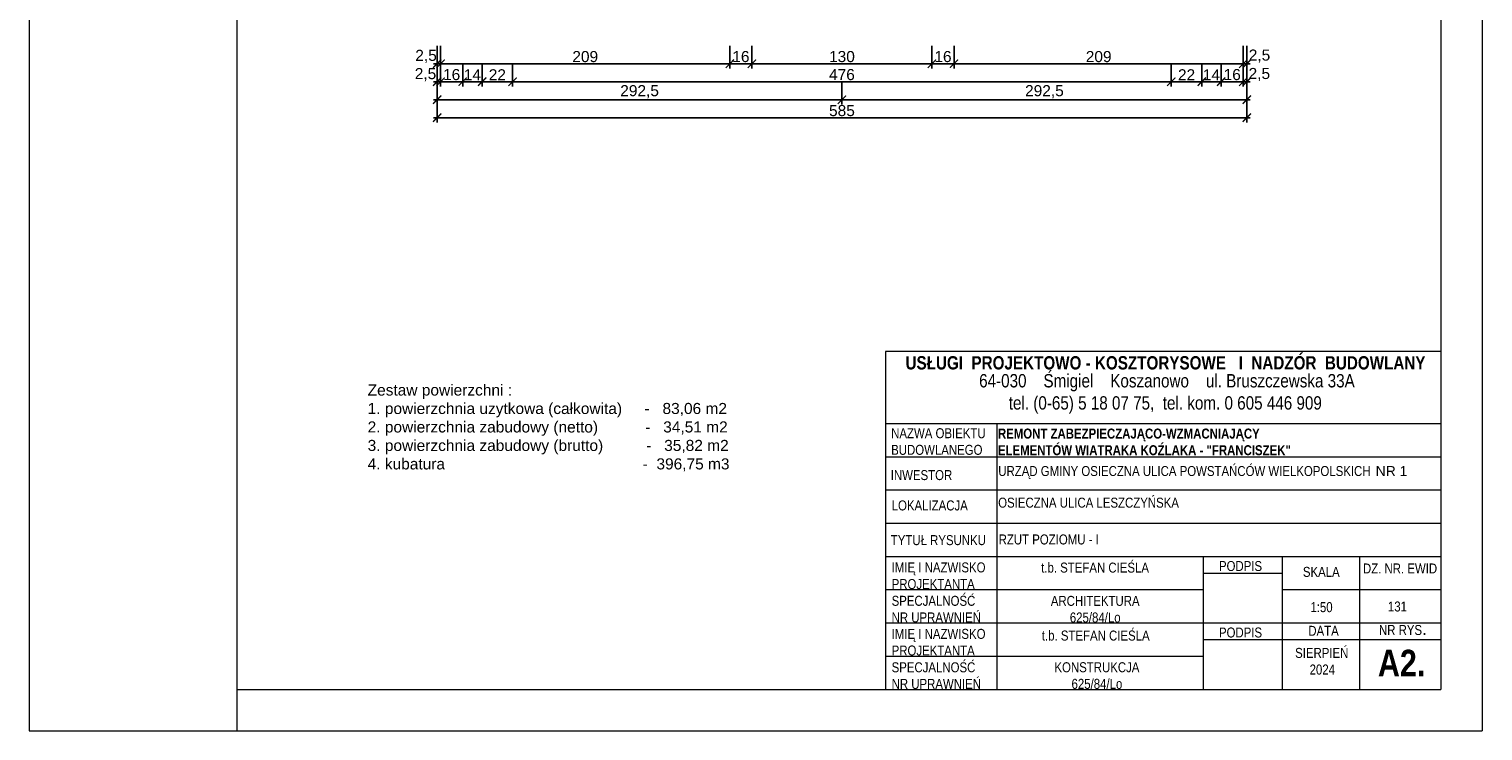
# Model space of a CAD drawing. Header units: millimetres. Extents: x -80660 to 263001, y 590205 to 619905.
# Tile 3 of 64: x -68526 to -58022, y 605055 to 610122. Entities that reach past the tile are written whole.
import ezdxf

# ---------------------------------------------------------------- set-up
doc = ezdxf.new("R2010")
doc.units = ezdxf.units.MM
doc.layers.add('l.c.9', color=3, linetype='Continuous', lineweight=9)
doc.styles.add('styl1', font='arial.ttf')
doc.dimstyles.new('stefan', dxfattribs={"dimtxt": 80, "dimasz": 60, "dimexe": 35, "dimexo": 0, "dimgap": 10, "dimtad": 1, "dimdec": 1, "dimlfac": 0.1, "dimtxsty": 'styl1', "dimblk": 'ARCHTICK', "dimcen": 2.5, "dimdle": 25, "dimadec": 0, "dimazin": 0, "dimtfac": 1, "dimtdec": 1, "dimtmove": 0, "dimatfit": 3, "dimfxl": 1, "dimarcsym": 0})

# ---------------------------------------------------------------- blocks, each defined once
blk = doc.blocks.new('_ArchTick')
at = {"color": 0, "const_width": 0.15}
blk.add_lwpolyline([(-0.5, -0.5), (0.5, 0.5)], dxfattribs=at)
blk = doc.blocks.new('*D121')
at = {"layer": 'Defpoints', "color": 0}
for p in [(-63463, 610002), (-63303, 610002), (-63303, 609872)]:
    blk.add_point(p, dxfattribs=at)
at = {"layer": 'l.c.9', "color": 0, "lineweight": -2}
for p, q in [((-63463, 610002), (-63463, 609837)), ((-63303, 610002), (-63303, 609837)), ((-63488, 609872), (-63278, 609872))]:
    blk.add_line(p, q, dxfattribs=at)
at = {"layer": 'l.c.9', "color": 0, "lineweight": -2, "xscale": 60, "yscale": 60, "zscale": 60, "rotation": 180}
blk.add_blockref('_ArchTick', (-63463, 609872), dxfattribs=at)
at = {"layer": 'l.c.9', "color": 0, "lineweight": -2, "xscale": 60, "yscale": 60, "zscale": 60}
blk.add_blockref('_ArchTick', (-63303, 609872), dxfattribs=at)
at = {"layer": 'l.c.9', "color": 0, "insert": (-63383, 609923), "char_height": 80, "attachment_point": 5, "style": 'styl1'}
blk.add_mtext('16', dxfattribs=at)
blk = doc.blocks.new('*D90')
at = {"layer": 'Defpoints', "color": 0}
for p in [(-65578, 609742), (-62653, 609742), (-62653, 609612)]:
    blk.add_point(p, dxfattribs=at)
at = {"layer": 'l.c.9', "color": 0, "lineweight": -2}
for p, q in [((-65578, 609742), (-65578, 609577)), ((-62653, 609742), (-62653, 609577)), ((-65603, 609612), (-62628, 609612))]:
    blk.add_line(p, q, dxfattribs=at)
at = {"layer": 'l.c.9', "color": 0, "lineweight": -2, "xscale": 60, "yscale": 60, "zscale": 60, "rotation": 180}
blk.add_blockref('_ArchTick', (-65578, 609612), dxfattribs=at)
at = {"layer": 'l.c.9', "color": 0, "lineweight": -2, "xscale": 60, "yscale": 60, "zscale": 60}
blk.add_blockref('_ArchTick', (-62653, 609612), dxfattribs=at)
at = {"layer": 'l.c.9', "color": 0, "insert": (-64115, 609670), "char_height": 80, "attachment_point": 5, "style": 'styl1'}
blk.add_mtext('292,5', dxfattribs=at)
blk = doc.blocks.new('*D68')
at = {"layer": 'Defpoints', "color": 0}
for p in [(-65033, 609872), (-60273, 609872), (-60273, 609742)]:
    blk.add_point(p, dxfattribs=at)
at = {"layer": 'l.c.9', "color": 0, "lineweight": -2}
for p, q in [((-65033, 609872), (-65033, 609707)), ((-60273, 609872), (-60273, 609707)), ((-65058, 609742), (-60248, 609742))]:
    blk.add_line(p, q, dxfattribs=at)
at = {"layer": 'l.c.9', "color": 0, "lineweight": -2, "xscale": 60, "yscale": 60, "zscale": 60, "rotation": 180}
blk.add_blockref('_ArchTick', (-65033, 609742), dxfattribs=at)
at = {"layer": 'l.c.9', "color": 0, "lineweight": -2, "xscale": 60, "yscale": 60, "zscale": 60}
blk.add_blockref('_ArchTick', (-60273, 609742), dxfattribs=at)
at = {"layer": 'l.c.9', "color": 0, "insert": (-62653, 609793), "char_height": 80, "attachment_point": 5, "style": 'styl1'}
blk.add_mtext('476', dxfattribs=at)
blk = doc.blocks.new('*D67')
at = {"layer": 'Defpoints', "color": 0}
for p in [(-65578, 609612), (-59728, 609612), (-65578, 609482)]:
    blk.add_point(p, dxfattribs=at)
at = {"layer": 'l.c.9', "color": 0, "lineweight": -2}
for p, q in [((-65578, 609612), (-65578, 609447)), ((-59728, 609612), (-59728, 609447)), ((-59703, 609482), (-65603, 609482))]:
    blk.add_line(p, q, dxfattribs=at)
at = {"layer": 'l.c.9', "color": 0, "lineweight": -2, "xscale": 60, "yscale": 60, "zscale": 60, "rotation": 180}
blk.add_blockref('_ArchTick', (-65578, 609482), dxfattribs=at)
at = {"layer": 'l.c.9', "color": 0, "lineweight": -2, "xscale": 60, "yscale": 60, "zscale": 60}
blk.add_blockref('_ArchTick', (-59728, 609482), dxfattribs=at)
at = {"layer": 'l.c.9', "color": 0, "insert": (-62653, 609533), "char_height": 80, "attachment_point": 5, "style": 'styl1'}
blk.add_mtext('585', dxfattribs=at)
blk = doc.blocks.new('*D120')
at = {"layer": 'Defpoints', "color": 0}
for p in [(-65253, 609872), (-65033, 609872), (-65033, 609742)]:
    blk.add_point(p, dxfattribs=at)
at = {"layer": 'l.c.9', "color": 0, "lineweight": -2}
for p, q in [((-65253, 609872), (-65253, 609707)), ((-65033, 609872), (-65033, 609707)), ((-65278, 609742), (-65008, 609742))]:
    blk.add_line(p, q, dxfattribs=at)
at = {"layer": 'l.c.9', "color": 0, "lineweight": -2, "xscale": 60, "yscale": 60, "zscale": 60, "rotation": 180}
blk.add_blockref('_ArchTick', (-65253, 609742), dxfattribs=at)
at = {"layer": 'l.c.9', "color": 0, "lineweight": -2, "xscale": 60, "yscale": 60, "zscale": 60}
blk.add_blockref('_ArchTick', (-65033, 609742), dxfattribs=at)
at = {"layer": 'l.c.9', "color": 0, "insert": (-65143, 609792), "char_height": 80, "attachment_point": 5, "style": 'styl1'}
blk.add_mtext('22', dxfattribs=at)
blk = doc.blocks.new('*D119')
at = {"layer": 'Defpoints', "color": 0}
for p in [(-65393, 609872), (-65253, 609872), (-65253, 609742)]:
    blk.add_point(p, dxfattribs=at)
at = {"layer": 'l.c.9', "color": 0, "lineweight": -2}
for p, q in [((-65393, 609872), (-65393, 609707)), ((-65253, 609872), (-65253, 609707)), ((-65418, 609742), (-65228, 609742))]:
    blk.add_line(p, q, dxfattribs=at)
at = {"layer": 'l.c.9', "color": 0, "lineweight": -2, "xscale": 60, "yscale": 60, "zscale": 60, "rotation": 180}
blk.add_blockref('_ArchTick', (-65393, 609742), dxfattribs=at)
at = {"layer": 'l.c.9', "color": 0, "lineweight": -2, "xscale": 60, "yscale": 60, "zscale": 60}
blk.add_blockref('_ArchTick', (-65253, 609742), dxfattribs=at)
at = {"layer": 'l.c.9', "color": 0, "insert": (-65323, 609792), "char_height": 80, "attachment_point": 5, "style": 'styl1'}
blk.add_mtext('14', dxfattribs=at)
blk = doc.blocks.new('*D118')
at = {"layer": 'Defpoints', "color": 0}
for p in [(-65553, 609872), (-65393, 609872), (-65393, 609742)]:
    blk.add_point(p, dxfattribs=at)
at = {"layer": 'l.c.9', "color": 0, "lineweight": -2}
for p, q in [((-65553, 609872), (-65553, 609707)), ((-65393, 609872), (-65393, 609707)), ((-65578, 609742), (-65368, 609742))]:
    blk.add_line(p, q, dxfattribs=at)
at = {"layer": 'l.c.9', "color": 0, "lineweight": -2, "xscale": 60, "yscale": 60, "zscale": 60, "rotation": 180}
blk.add_blockref('_ArchTick', (-65553, 609742), dxfattribs=at)
at = {"layer": 'l.c.9', "color": 0, "lineweight": -2, "xscale": 60, "yscale": 60, "zscale": 60}
blk.add_blockref('_ArchTick', (-65393, 609742), dxfattribs=at)
at = {"layer": 'l.c.9', "color": 0, "insert": (-65473, 609793), "char_height": 80, "attachment_point": 5, "style": 'styl1'}
blk.add_mtext('16', dxfattribs=at)
blk = doc.blocks.new('*D91')
at = {"layer": 'Defpoints', "color": 0}
for p in [(-65553, 610002), (-63463, 610002), (-63463, 609872)]:
    blk.add_point(p, dxfattribs=at)
at = {"layer": 'l.c.9', "color": 0, "lineweight": -2}
for p, q in [((-65553, 610002), (-65553, 609837)), ((-63463, 610002), (-63463, 609837)), ((-65578, 609872), (-63438, 609872))]:
    blk.add_line(p, q, dxfattribs=at)
at = {"layer": 'l.c.9', "color": 0, "lineweight": -2, "xscale": 60, "yscale": 60, "zscale": 60, "rotation": 180}
blk.add_blockref('_ArchTick', (-65553, 609872), dxfattribs=at)
at = {"layer": 'l.c.9', "color": 0, "lineweight": -2, "xscale": 60, "yscale": 60, "zscale": 60}
blk.add_blockref('_ArchTick', (-63463, 609872), dxfattribs=at)
at = {"layer": 'l.c.9', "color": 0, "insert": (-64508, 609923), "char_height": 80, "attachment_point": 5, "style": 'styl1'}
blk.add_mtext('209', dxfattribs=at)
blk = doc.blocks.new('*D86')
at = {"layer": 'Defpoints', "color": 0}
for p in [(-65578, 610002), (-65553, 610002), (-65553, 609872)]:
    blk.add_point(p, dxfattribs=at)
at = {"layer": 'l.c.9', "color": 0, "lineweight": -2}
for p, q in [((-65578, 610002), (-65578, 609837)), ((-65553, 610002), (-65553, 609837)), ((-65603, 609872), (-65528, 609872))]:
    blk.add_line(p, q, dxfattribs=at)
at = {"layer": 'l.c.9', "color": 0, "lineweight": -2, "xscale": 60, "yscale": 60, "zscale": 60, "rotation": 180}
blk.add_blockref('_ArchTick', (-65578, 609872), dxfattribs=at)
at = {"layer": 'l.c.9', "color": 0, "lineweight": -2, "xscale": 60, "yscale": 60, "zscale": 60}
blk.add_blockref('_ArchTick', (-65553, 609872), dxfattribs=at)
at = {"layer": 'l.c.9', "color": 0, "insert": (-65658, 609925), "char_height": 80, "attachment_point": 5, "style": 'styl1'}
blk.add_mtext('2,5', dxfattribs=at)
blk = doc.blocks.new('*D85')
at = {"layer": 'Defpoints', "color": 0}
for p in [(-65578, 609872), (-65553, 609872), (-65553, 609742)]:
    blk.add_point(p, dxfattribs=at)
at = {"layer": 'l.c.9', "color": 0, "lineweight": -2}
for p, q in [((-65578, 609872), (-65578, 609707)), ((-65553, 609872), (-65553, 609707)), ((-65603, 609742), (-65528, 609742))]:
    blk.add_line(p, q, dxfattribs=at)
at = {"layer": 'l.c.9', "color": 0, "lineweight": -2, "xscale": 60, "yscale": 60, "zscale": 60, "rotation": 180}
blk.add_blockref('_ArchTick', (-65578, 609742), dxfattribs=at)
at = {"layer": 'l.c.9', "color": 0, "lineweight": -2, "xscale": 60, "yscale": 60, "zscale": 60}
blk.add_blockref('_ArchTick', (-65553, 609742), dxfattribs=at)
at = {"layer": 'l.c.9', "color": 0, "insert": (-65662, 609793), "char_height": 80, "attachment_point": 5, "style": 'styl1'}
blk.add_mtext('2,5', dxfattribs=at)
blk = doc.blocks.new('*D124')
at = {"layer": 'Defpoints', "color": 0}
for p in [(-59913, 609872), (-59753, 609872), (-59753, 609742)]:
    blk.add_point(p, dxfattribs=at)
at = {"layer": 'l.c.9', "color": 0, "lineweight": -2}
for p, q in [((-59913, 609872), (-59913, 609707)), ((-59753, 609872), (-59753, 609707)), ((-59938, 609742), (-59728, 609742))]:
    blk.add_line(p, q, dxfattribs=at)
at = {"layer": 'l.c.9', "color": 0, "lineweight": -2, "xscale": 60, "yscale": 60, "zscale": 60, "rotation": 180}
blk.add_blockref('_ArchTick', (-59913, 609742), dxfattribs=at)
at = {"layer": 'l.c.9', "color": 0, "lineweight": -2, "xscale": 60, "yscale": 60, "zscale": 60}
blk.add_blockref('_ArchTick', (-59753, 609742), dxfattribs=at)
at = {"layer": 'l.c.9', "color": 0, "insert": (-59833, 609793), "char_height": 80, "attachment_point": 5, "style": 'styl1'}
blk.add_mtext('16', dxfattribs=at)
blk = doc.blocks.new('*D123')
at = {"layer": 'Defpoints', "color": 0}
for p in [(-60053, 609872), (-59913, 609872), (-59913, 609742)]:
    blk.add_point(p, dxfattribs=at)
at = {"layer": 'l.c.9', "color": 0, "lineweight": -2}
for p, q in [((-60053, 609872), (-60053, 609707)), ((-59913, 609872), (-59913, 609707)), ((-60078, 609742), (-59888, 609742))]:
    blk.add_line(p, q, dxfattribs=at)
at = {"layer": 'l.c.9', "color": 0, "lineweight": -2, "xscale": 60, "yscale": 60, "zscale": 60, "rotation": 180}
blk.add_blockref('_ArchTick', (-60053, 609742), dxfattribs=at)
at = {"layer": 'l.c.9', "color": 0, "lineweight": -2, "xscale": 60, "yscale": 60, "zscale": 60}
blk.add_blockref('_ArchTick', (-59913, 609742), dxfattribs=at)
at = {"layer": 'l.c.9', "color": 0, "insert": (-59983, 609792), "char_height": 80, "attachment_point": 5, "style": 'styl1'}
blk.add_mtext('14', dxfattribs=at)
blk = doc.blocks.new('*D122')
at = {"layer": 'Defpoints', "color": 0}
for p in [(-60273, 609872), (-60053, 609872), (-60053, 609742)]:
    blk.add_point(p, dxfattribs=at)
at = {"layer": 'l.c.9', "color": 0, "lineweight": -2}
for p, q in [((-60273, 609872), (-60273, 609707)), ((-60053, 609872), (-60053, 609707)), ((-60298, 609742), (-60028, 609742))]:
    blk.add_line(p, q, dxfattribs=at)
at = {"layer": 'l.c.9', "color": 0, "lineweight": -2, "xscale": 60, "yscale": 60, "zscale": 60, "rotation": 180}
blk.add_blockref('_ArchTick', (-60273, 609742), dxfattribs=at)
at = {"layer": 'l.c.9', "color": 0, "lineweight": -2, "xscale": 60, "yscale": 60, "zscale": 60}
blk.add_blockref('_ArchTick', (-60053, 609742), dxfattribs=at)
at = {"layer": 'l.c.9', "color": 0, "insert": (-60163, 609792), "char_height": 80, "attachment_point": 5, "style": 'styl1'}
blk.add_mtext('22', dxfattribs=at)
blk = doc.blocks.new('*D113')
at = {"layer": 'Defpoints', "color": 0}
for p in [(-61843, 610002), (-59753, 610002), (-59753, 609872)]:
    blk.add_point(p, dxfattribs=at)
at = {"layer": 'l.c.9', "color": 0, "lineweight": -2}
for p, q in [((-61843, 610002), (-61843, 609837)), ((-59753, 610002), (-59753, 609837)), ((-61868, 609872), (-59728, 609872))]:
    blk.add_line(p, q, dxfattribs=at)
at = {"layer": 'l.c.9', "color": 0, "lineweight": -2, "xscale": 60, "yscale": 60, "zscale": 60, "rotation": 180}
blk.add_blockref('_ArchTick', (-61843, 609872), dxfattribs=at)
at = {"layer": 'l.c.9', "color": 0, "lineweight": -2, "xscale": 60, "yscale": 60, "zscale": 60}
blk.add_blockref('_ArchTick', (-59753, 609872), dxfattribs=at)
at = {"layer": 'l.c.9', "color": 0, "insert": (-60798, 609923), "char_height": 80, "attachment_point": 5, "style": 'styl1'}
blk.add_mtext('209', dxfattribs=at)
blk = doc.blocks.new('*D112')
at = {"layer": 'Defpoints', "color": 0}
for p in [(-59753, 610002), (-59728, 610002), (-59728, 609872)]:
    blk.add_point(p, dxfattribs=at)
at = {"layer": 'l.c.9', "color": 0, "lineweight": -2}
for p, q in [((-59753, 610002), (-59753, 609837)), ((-59728, 610002), (-59728, 609837)), ((-59778, 609872), (-59703, 609872))]:
    blk.add_line(p, q, dxfattribs=at)
at = {"layer": 'l.c.9', "color": 0, "lineweight": -2, "xscale": 60, "yscale": 60, "zscale": 60, "rotation": 180}
blk.add_blockref('_ArchTick', (-59753, 609872), dxfattribs=at)
at = {"layer": 'l.c.9', "color": 0, "lineweight": -2, "xscale": 60, "yscale": 60, "zscale": 60}
blk.add_blockref('_ArchTick', (-59728, 609872), dxfattribs=at)
at = {"layer": 'l.c.9', "color": 0, "insert": (-59636, 609927), "char_height": 80, "attachment_point": 5, "style": 'styl1'}
blk.add_mtext('2,5', dxfattribs=at)
blk = doc.blocks.new('*D111')
at = {"layer": 'Defpoints', "color": 0}
for p in [(-59753, 609872), (-59728, 609872), (-59728, 609742)]:
    blk.add_point(p, dxfattribs=at)
at = {"layer": 'l.c.9', "color": 0, "lineweight": -2}
for p, q in [((-59753, 609872), (-59753, 609707)), ((-59728, 609872), (-59728, 609707)), ((-59778, 609742), (-59703, 609742))]:
    blk.add_line(p, q, dxfattribs=at)
at = {"layer": 'l.c.9', "color": 0, "lineweight": -2, "xscale": 60, "yscale": 60, "zscale": 60, "rotation": 180}
blk.add_blockref('_ArchTick', (-59753, 609742), dxfattribs=at)
at = {"layer": 'l.c.9', "color": 0, "lineweight": -2, "xscale": 60, "yscale": 60, "zscale": 60}
blk.add_blockref('_ArchTick', (-59728, 609742), dxfattribs=at)
at = {"layer": 'l.c.9', "color": 0, "insert": (-59637, 609794), "char_height": 80, "attachment_point": 5, "style": 'styl1'}
blk.add_mtext('2,5', dxfattribs=at)
blk = doc.blocks.new('*D107')
at = {"layer": 'Defpoints', "color": 0}
for p in [(-62003, 610002), (-61843, 610002), (-62003, 609872)]:
    blk.add_point(p, dxfattribs=at)
at = {"layer": 'l.c.9', "color": 0, "lineweight": -2}
for p, q in [((-62003, 610002), (-62003, 609837)), ((-61843, 610002), (-61843, 609837)), ((-61818, 609872), (-62028, 609872))]:
    blk.add_line(p, q, dxfattribs=at)
at = {"layer": 'l.c.9', "color": 0, "lineweight": -2, "xscale": 60, "yscale": 60, "zscale": 60, "rotation": 180}
blk.add_blockref('_ArchTick', (-62003, 609872), dxfattribs=at)
at = {"layer": 'l.c.9', "color": 0, "lineweight": -2, "xscale": 60, "yscale": 60, "zscale": 60}
blk.add_blockref('_ArchTick', (-61843, 609872), dxfattribs=at)
at = {"layer": 'l.c.9', "color": 0, "insert": (-61923, 609923), "char_height": 80, "attachment_point": 5, "style": 'styl1'}
blk.add_mtext('16', dxfattribs=at)
blk = doc.blocks.new('*D63')
at = {"layer": 'Defpoints', "color": 0}
for p in [(-62653, 609742), (-59728, 609742), (-59728, 609612)]:
    blk.add_point(p, dxfattribs=at)
at = {"layer": 'l.c.9', "color": 0, "lineweight": -2}
for p, q in [((-62653, 609742), (-62653, 609577)), ((-59728, 609742), (-59728, 609577)), ((-62678, 609612), (-59703, 609612))]:
    blk.add_line(p, q, dxfattribs=at)
at = {"layer": 'l.c.9', "color": 0, "lineweight": -2, "xscale": 60, "yscale": 60, "zscale": 60, "rotation": 180}
blk.add_blockref('_ArchTick', (-62653, 609612), dxfattribs=at)
at = {"layer": 'l.c.9', "color": 0, "lineweight": -2, "xscale": 60, "yscale": 60, "zscale": 60}
blk.add_blockref('_ArchTick', (-59728, 609612), dxfattribs=at)
at = {"layer": 'l.c.9', "color": 0, "insert": (-61190, 609670), "char_height": 80, "attachment_point": 5, "style": 'styl1'}
blk.add_mtext('292,5', dxfattribs=at)
blk = doc.blocks.new('*D61')
at = {"layer": 'Defpoints', "color": 0}
for p in [(-63303, 610002), (-62003, 610002), (-62003, 609872)]:
    blk.add_point(p, dxfattribs=at)
at = {"layer": 'l.c.9', "color": 0, "lineweight": -2}
for p, q in [((-63303, 610002), (-63303, 609837)), ((-62003, 610002), (-62003, 609837)), ((-63328, 609872), (-61978, 609872))]:
    blk.add_line(p, q, dxfattribs=at)
at = {"layer": 'l.c.9', "color": 0, "lineweight": -2, "xscale": 60, "yscale": 60, "zscale": 60, "rotation": 180}
blk.add_blockref('_ArchTick', (-63303, 609872), dxfattribs=at)
at = {"layer": 'l.c.9', "color": 0, "lineweight": -2, "xscale": 60, "yscale": 60, "zscale": 60}
blk.add_blockref('_ArchTick', (-62003, 609872), dxfattribs=at)
at = {"layer": 'l.c.9', "color": 0, "insert": (-62653, 609923), "char_height": 80, "attachment_point": 5, "style": 'styl1'}
blk.add_mtext('130', dxfattribs=at)

msp = doc.modelspace()

# ---------------------------------------------------------------- linework, layer by layer
at = {"layer": 'l.c.9', "color": 0}
for p, q in [((-68526.35, 619904.52), (-68526.35, 605054.52)), ((-67026.35, 619904.52), (-67026.35, 605054.52)), ((-58026.35, 619904.52), (-58026.35, 605054.52)), ((-58326.35, 619504.52), (-58326.35, 605354.52)), ((-58326.35, 607794.65), (-62337.38, 607794.65)), ((-62337.38, 607794.65), (-62337.38, 605354.52)), ((-58326.35, 607794.65), (-58326.35, 605354.52)), ((-58326.35, 607794.65), (-58326.35, 605354.52)), ((-58326.35, 607794.65), (-58326.35, 605354.52)), ((-62337.38, 607274.52), (-58326.35, 607274.52)), ((-61534.96, 607274.52), (-61534.96, 605354.52)), ((-62337.38, 607034.52), (-58326.35, 607034.52)), ((-62337.38, 606794.52), (-58326.35, 606794.52)), ((-62337.38, 606554.52), (-58326.35, 606554.52)), ((-62337.38, 606314.52), (-58326.35, 606314.52)), ((-60042.68, 606314.52), (-60042.68, 605354.52)), ((-59471.03, 606314.52), (-59471.03, 605354.52)), ((-58913.73, 606314.52), (-58913.73, 605354.52)), ((-60042.68, 606194.52), (-59471.03, 606194.52)), ((-62337.38, 606074.52), (-60042.68, 606074.52)), ((-59471.03, 606074.52), (-58326.35, 606074.52)), ((-62337.38, 605834.52), (-58326.35, 605834.52)), ((-60042.68, 605714.52), (-58326.35, 605714.52)), ((-62337.38, 605594.52), (-60042.68, 605594.52)), ((-67026.35, 605354.52), (-58326.35, 605354.52)), ((-62337.38, 605354.52), (-58326.35, 605354.52)), ((-68526.35, 605054.52), (-58026.35, 605054.52)), ((-68526.35, 605054.52), (-58026.35, 605054.52))]:
    msp.add_line(p, q, dxfattribs=at)

# ---------------------------------------------------------------- texts
for s, insert, char_height, attachment_point in [('{\\fArial Narrow|b1|i0|c238|p34;USŁUGI  PROJEKTOWO - KOSZTORYSOWE   I  NADZÓR  BUDOWLANY\\fArial Narrow|b0|i0|c238|p34;  \\P                              }', (-62193.57, 607760.28), 96, 1), ('{\\fArial|b1|i0|c238|p34;\\P\\pxse0.8125;\\fArial Narrow|b1|i0|c238|p34;\\H0.9x;REMONT ZABEZPIECZAJĄCO-WZMACNIAJĄCY\\PELEMENTÓW WIATRAKA KOŹLAKA - "FRANCISZEK"}', (-61525.98, 607370.74), 80, 1), ('{\\fArial Narrow|b0|i0|c238|p34;RZUT POZIOMU - I}', (-61520.84, 606472.87), 72, 1), ('{\\fArial Narrow|b0|i0|c238|p34;t.b. STEFAN CIEŚLA}', (-61213.72, 606269.72), 72, 1), ('\\P\\pxse0.83333;{\\fArial Narrow|b0|i0|c238|p34;ARCHITEKTURA\\P625/84/Lo}', (-60823, 605992.95), 72, 5), ('{\\fArial Narrow|b0|i0|c238|p34;t.b. STEFAN CIEŚLA}', (-61208.83, 605779.06), 72, 1), ('\\P\\pxse0.83333;{\\fArial Narrow|b0|i0|c238|p34;KONSTRUKCJA\\P625/84/Lo}', (-60810.58, 605513.7), 72, 5)]:
    msp.add_mtext(s, dxfattribs=dict(at, insert=insert, char_height=char_height, attachment_point=attachment_point))
at = {"layer": 'l.c.9', "color": 0, "attachment_point": 1}
for s, insert, char_height, width in [('{\\fArial Narrow|b0|i0|c238|p34;64-030    Śmigiel    Koszanowo    ul. Bruszczewska 33A\\P       tel. (0-65) 5 18 07 75,  tel. kom. 0 605 446 909}', (-61661.69, 607630.88), 96, 4580.4641), ('{\\fArial|b0|i0|c238|p34;\\H1.6x;Zestaw powierzchni :\\P\\pt1750;1. powierzchnia uzytkowa (całkowita)^I-   83,06 m2\\P\\pt1850;2. powierzchnia zabudowy (netto)    ^I     -   34,51 m2\\P\\pt1750;3. powierzchnia zabudowy (brutto)          -   35,82 m2\\P4. kubatura                                              -  396,75 m3\\P\\ptz;\\P} ', (-66079.97, 607555.99), 50, 2924.252), ('\\pxse0.83333;{\\fArial Narrow|b0|i0|c238|p34;NAZWA OBIEKTU\\PBUDOWLANEGO}', (-62297.28, 607239.98), 72, 1008.2239), ('{\\fArial Narrow|b0|i0|c238|p34;\\H0.75x;URZĄD GMINY OSIECZNA ULICA POWSTAŃCÓW WIELKOPOLSKICH\\fArial|b1|i0|c238|p34;\\H1.3334x; \\fArial|b0|i0|c238|p34;\\H0.749963x;NR 1\\fArial|b1|i0|c238|p34;\\H1.3334x;  }', (-61523.3, 606966.93), 96, 5186.1333), ('\\pxse0.83333;{\\fArial Narrow|b0|i0|c238|p34;INWESTOR}', (-62300.35, 606937.61), 72, 1008.2239), ('{\\fArial Narrow|b0|i0|c238|p34;\\H0.75x;OSIECZNA ULICA LESZCZYŃSKA\\fArial|b1|i0|c238|p34;\\H1.3333x;       }', (-61523.98, 606738.65), 96, 5186.1333), ('{\\fArial Narrow|b0|i0|c238|p34;LOKALIZACJA}', (-62293.55, 606718.54), 72, 1008.2239), ('{\\fArial Narrow|b0|i0|c238|p34;TYTUŁ RYSUNKU}', (-62300.13, 606467.98), 72, 1008.2239), ('\\pxse0.83333;{\\fArial Narrow|b0|i0|c238|p34;IMIĘ I NAZWISKO\\P\\pse0.83333;PROJEKTANTA}', (-62293.83, 606271.08), 72, 1008.2239), ('{\\fArial Narrow|b0|i0|c238|p34;PODPIS}', (-59928.86, 606280.97), 72, 586.9248), ('{\\fArial Narrow|b0|i0|c238|p34;SKALA}', (-59322.37, 606238.82), 72, 1008.2239), ('{\\fArial|b1|i0|c238|p34;              \\fArial Narrow|b1|i0|c238|p34;   \\fArial Narrow|b0|i0|c238|p34; \\H0.75x; DZ. NR. EWID }', (-59555.24, 606263.39), 96, 5186.1333), ('\\pxse0.83333;{\\fArial Narrow|b0|i0|c238|p34;SPECJALNOŚĆ\\PNR UPRAWNIEŃ}', (-62294.07, 606029.8), 72, 1008.2239), ('{\\fArial Narrow|b0|i0|c238|p34;1:50}', (-59268.04, 605984.13), 72, 389.7936), ('{\\fArial Narrow|b0|i0|c238|p34;131}', (-58707.95, 605988.85), 72, 5186.1333), ('{\\fArial Narrow|b0|i0|c238|p34;DATA}', (-59283.16, 605813.26), 72, 1008.2239), ('{\\fArial Narrow|b0|i0|c238|p34;\\H0.75x;NR RYS}.', (-58772.81, 605843.3), 96, 638.9588), ('\\pxse0.83333;{\\fArial Narrow|b0|i0|c238|p34;IMIĘ I NAZWISKO\\P\\pse0.83333;PROJEKTANTA}', (-62293.83, 605791.08), 72, 1008.2239), ('{\\fArial Narrow|b0|i0|c238|p34;PODPIS}', (-59928.86, 605800.97), 72, 586.9248), ('{\\fArial|b1|i0|c238|p34;  \\fArial Narrow|b0|i0|c238|p34;SIERPIEŃ\\P       2024}', (-59434.35, 605653.58), 72, 1134.6824), ('{\\fArial Narrow|b1|i0|c238|p34;A2.}', (-58780.28, 605640.45), 192, 3332.2667), ('\\pxse0.83333;{\\fArial Narrow|b0|i0|c238|p34;SPECJALNOŚĆ\\PNR UPRAWNIEŃ}', (-62294.07, 605549.8), 72, 1008.2239)]:
    msp.add_mtext(s, dxfattribs=dict(at, insert=insert, char_height=char_height, width=width))

# ---------------------------------------------------------------- dimensions: what is measured, and where the dimension line sits
at = {"layer": 'l.c.9', "color": 0}
for base, p1, p2, picture, middle in [((-65552.54, 609871.9), (-65577.54, 610001.9), (-65552.54, 610001.9), '*D86', (-65657.95, 609925)), ((-59727.54, 609871.9), (-59752.54, 610001.9), (-59727.54, 610001.9), '*D112', (-59635.54, 609926.53)), ((-65552.54, 609741.9), (-65577.54, 609871.9), (-65552.54, 609871.9), '*D85', (-65662.32, 609792.92)), ((-59727.54, 609741.9), (-59752.54, 609871.9), (-59727.54, 609871.9), '*D111', (-59636.52, 609794.35))]:
    dim = msp.add_linear_dim(base=base, p1=p1, p2=p2, dimstyle='stefan', override={"dimtmove": 2}, dxfattribs=at)
    dim.commit()
    dim.dimension.update_dxf_attribs({"geometry": picture, "text_midpoint": middle, "dimtype": 160})
for base, p1, p2, picture, middle in [((-63462.54, 609871.9), (-65552.54, 610001.9), (-63462.54, 610001.9), '*D91', (-64507.54, 609922.75)), ((-59752.54, 609871.9), (-61842.54, 610001.9), (-59752.54, 610001.9), '*D113', (-60797.54, 609922.75)), ((-65392.54, 609741.9), (-65552.54, 609871.9), (-65392.54, 609871.9), '*D118', (-65472.54, 609792.75)), ((-65252.54, 609741.9), (-65392.54, 609871.9), (-65252.54, 609871.9), '*D119', (-65322.54, 609792.07)), ((-65032.54, 609741.9), (-65252.54, 609871.9), (-65032.54, 609871.9), '*D120', (-65142.54, 609792.07)), ((-60272.54, 609741.9), (-65032.54, 609871.9), (-60272.54, 609871.9), '*D68', (-62652.54, 609792.75)), ((-60052.54, 609741.9), (-60272.54, 609871.9), (-60052.54, 609871.9), '*D122', (-60162.54, 609792.07)), ((-59912.54, 609741.9), (-60052.54, 609871.9), (-59912.54, 609871.9), '*D123', (-59982.54, 609792.07)), ((-59752.54, 609741.9), (-59912.54, 609871.9), (-59752.54, 609871.9), '*D124', (-59832.54, 609792.75)), ((-59727.54, 609611.9), (-62652.54, 609741.9), (-59727.54, 609741.9), '*D63', (-61190.04, 609669.98))]:
    dim = msp.add_linear_dim(base=base, p1=p1, p2=p2, dimstyle='stefan', override={"dimtmove": 1}, dxfattribs=at)
    dim.commit()
    dim.dimension.update_dxf_attribs({"geometry": picture, "text_midpoint": middle})
for base, p1, p2, picture, middle in [((-63302.54, 609871.9), (-63462.54, 610001.9), (-63302.54, 610001.9), '*D121', (-63382.54, 609922.75)), ((-62002.54, 609871.9), (-63302.54, 610001.9), (-62002.54, 610001.9), '*D61', (-62652.54, 609922.78)), ((-62002.54, 609871.9), (-61842.54, 610001.9), (-62002.54, 610001.9), '*D107', (-61922.54, 609922.75)), ((-62652.54, 609611.9), (-65577.54, 609741.9), (-62652.54, 609741.9), '*D90', (-64115.04, 609669.98)), ((-65577.54, 609481.9), (-59727.54, 609611.9), (-65577.54, 609611.9), '*D67', (-62652.54, 609532.75))]:
    dim = msp.add_linear_dim(base=base, p1=p1, p2=p2, dimstyle='stefan', dxfattribs=at)
    dim.commit()
    dim.dimension.update_dxf_attribs({"geometry": picture, "text_midpoint": middle})

doc.saveas('drawing.dxf')
